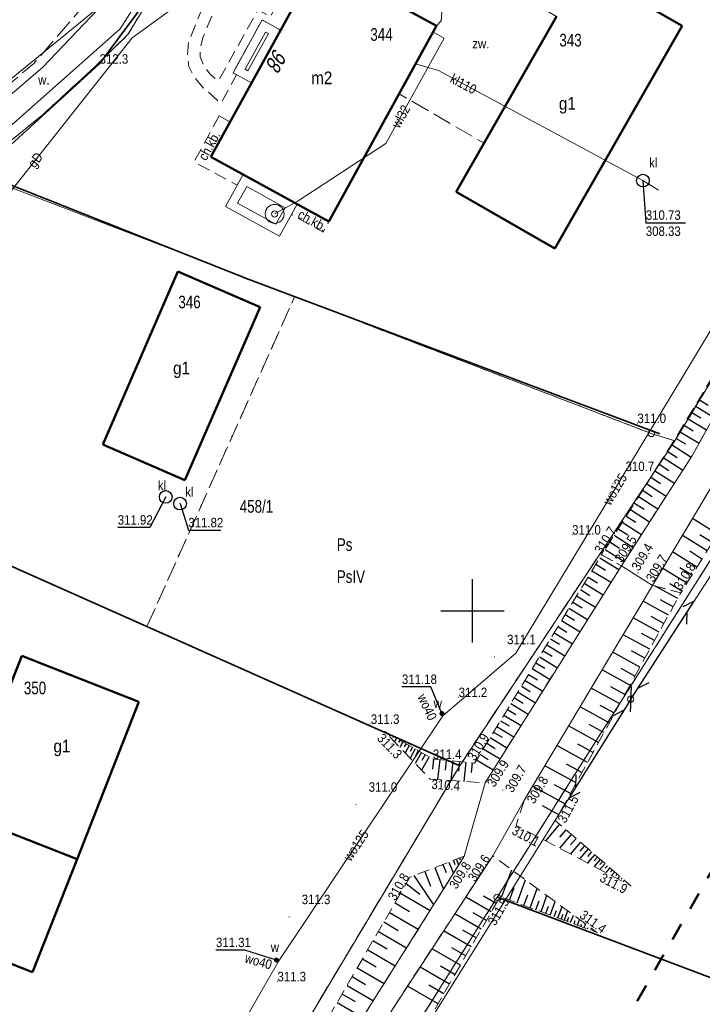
# Model space of a CAD drawing. Header units: metres. Extents: x 7523615 to 7533948, y 5492686 to 5502120.
# Tile 210 of 256: x 7531364 to 7531418, y 5497119 to 5497197. Entities that reach past the tile are written whole.
import ezdxf
from ezdxf.enums import TextEntityAlignment as Align

# ---------------------------------------------------------------- set-up
doc = ezdxf.new("R2010")
doc.units = ezdxf.units.M
for name, pattern in [('1.0_0.5', [1.5, 1, -0.5]), ('1.4_1.4', [2.8, 1.4, -1.4]), ('1.5_0.5', [2, 1.5, -0.5]), ('219-500', [0]), ('egkk-500', [2, 1.5, -0.5]), ('egug-500', [1, 0.5, -0.5]), ('sutp_500', [0])]:
    doc.linetypes.add(name, pattern=pattern)
doc.layers.get('0').update_dxf_attribs({"color": 2, "lineweight": 5})
doc.styles.get("Standard").update_dxf_attribs({"font": 'Working1250', "width": 0.75})
doc.linetypes.add('902-500', pattern='A,3.75,0,[1,ksztalty.shx,S=0.5,R=0,X=0,Y=0],3.75', length=7.5)

# ---------------------------------------------------------------- blocks, each defined once
blk = doc.blocks.new('203')
at = {"linetype": 'Continuous', "lineweight": 0}
h = blk.add_hatch(color=0, dxfattribs=at)
edge = h.paths.add_edge_path()
edge.add_arc((0, 0), 0.045, 0, 360)
blk = doc.blocks.new('202')
at = {"color": 0, "linetype": 'Continuous', "lineweight": 0}
blk.add_circle((0, 0), 0.25, dxfattribs=at)
blk = doc.blocks.new('PW01')
at = {"linetype": 'Continuous', "lineweight": 13}
h = blk.add_hatch(color=0, dxfattribs=at)
edge = h.paths.add_edge_path()
edge.add_arc((0, 0), 0.045, 0, 360)
blk = doc.blocks.new('US15')
at = {"color": 0, "linetype": 'Continuous', "lineweight": 13}
blk.add_circle((0, 0), 0.25, dxfattribs=at)
blk = doc.blocks.new('US13')
at = {"color": 0, "linetype": 'Continuous', "lineweight": 13}
for radius in [0.75, 0.25]:
    blk.add_circle((0, 0), radius, dxfattribs=at)
blk = doc.blocks.new('SUKM')
at = {"color": 0, "linetype": 'Continuous'}
blk.add_circle((0, 0), 0.5, dxfattribs=at)
blk = doc.blocks.new('US25')
at = {"linetype": 'Continuous', "lineweight": 0}
h = blk.add_hatch(color=0, dxfattribs=at)
edge = h.paths.add_edge_path()
edge.add_arc((0, 0), 0.2, 0, 360)
blk = doc.blocks.new('SUTP')
at = {"color": 0, "linetype": 'Continuous'}
for p, q in [((0, 0), (0.866, 0.5)), ((0, 0), (9.232, 0)), ((1.866, -0.5), (1, 0)), ((7.366, -0.5), (8.232, 0)), ((9.232, 0), (8.366, 0.5))]:
    blk.add_line(p, q, dxfattribs=at)
blk = doc.blocks.new('RAMKA500K')
at = {"color": 0}
for p, q in [((200, 147.5), (200, 152.5)), ((197.5, 150), (202.5, 150))]:
    blk.add_line(p, q, dxfattribs=at)

msp = doc.modelspace()

# ---------------------------------------------------------------- linework, layer by layer
at = {"layer": '000 Inne (niezydentyfikowane)', "color": 7, "linetype": 'CONTINUOUS', "lineweight": 25, "flags": 128}
for points in [[(7531417.88, 5497166.69), (7531418.61, 5497166.25)], [(7531417.28, 5497165.7), (7531418.03, 5497165.25)], [(7531417.59, 5497166.2), (7531419.05, 5497165.31)], [(7531416.98, 5497165.2), (7531418.48, 5497164.29)], [(7531416.36, 5497164.17), (7531417.9, 5497163.24)], [(7531416.67, 5497164.69), (7531417.43, 5497164.23)], [(7531416.04, 5497163.65), (7531416.82, 5497163.18)], [(7531415.39, 5497162.61), (7531416.17, 5497162.12)], [(7531415.72, 5497163.13), (7531417.27, 5497162.14)], [(7531415.06, 5497162.1), (7531416.61, 5497161.11)], [(7531414.41, 5497161.07), (7531415.95, 5497160.09)], [(7531414.74, 5497161.58), (7531415.51, 5497161.09)], [(7531414.09, 5497160.55), (7531414.86, 5497160.07)], [(7531413.44, 5497159.53), (7531414.2, 5497159.04)], [(7531413.76, 5497160.04), (7531415.3, 5497159.07)], [(7531413.11, 5497159.02), (7531414.65, 5497158.05)], [(7531412.47, 5497158), (7531413.99, 5497157.03)], [(7531412.79, 5497158.51), (7531413.55, 5497158.02)], [(7531412.14, 5497157.49), (7531412.91, 5497157.01)], [(7531419.36, 5497156.05), (7531417.38, 5497157.29)], [(7531411.5, 5497156.48), (7531412.26, 5497156)], [(7531411.82, 5497156.99), (7531413.34, 5497156.02)], [(7531411.18, 5497155.97), (7531412.69, 5497155)], [(7531418.53, 5497154.74), (7531416.59, 5497155.96)], [(7531418.94, 5497155.39), (7531417.96, 5497156.01)], [(7531410.47, 5497154.85), (7531411.98, 5497153.89)], [(7531410.84, 5497155.44), (7531411.6, 5497154.96)], [(7531410.05, 5497154.18), (7531411.57, 5497153.25)], [(7531417.72, 5497153.45), (7531415.81, 5497154.65)], [(7531418.13, 5497154.09), (7531417.16, 5497154.7)], [(7531409.74, 5497153.68), (7531410.5, 5497153.21)], [(7531416.92, 5497152.17), (7531415.03, 5497153.35)], [(7531417.32, 5497152.81), (7531416.37, 5497153.4)], [(7531409.13, 5497152.67), (7531409.88, 5497152.22)], [(7531409.43, 5497153.17), (7531410.95, 5497152.25)], [(7531408.52, 5497151.68), (7531409.27, 5497151.22)], [(7531408.83, 5497152.18), (7531410.32, 5497151.26)], [(7531416.21, 5497150.98), (7531414.44, 5497151.95)], [(7531416.53, 5497151.54), (7531415.59, 5497152.13)], [(7531408.22, 5497151.19), (7531409.71, 5497150.28)], [(7531407.62, 5497150.2), (7531409.09, 5497149.31)], [(7531407.92, 5497150.69), (7531408.66, 5497150.24)], [(7531415.48, 5497149.66), (7531413.48, 5497150.76)], [(7531415.85, 5497150.32), (7531414.86, 5497150.86)], [(7531407.33, 5497149.72), (7531408.06, 5497149.27)], [(7531414.75, 5497148.32), (7531412.7, 5497149.45)], [(7531415.12, 5497149), (7531414.11, 5497149.55)], [(7531406.74, 5497148.75), (7531407.46, 5497148.31)], [(7531407.03, 5497149.23), (7531408.49, 5497148.34)], [(7531406.15, 5497147.79), (7531406.87, 5497147.35)], [(7531406.44, 5497148.27), (7531407.89, 5497147.39)], [(7531414, 5497146.96), (7531411.9, 5497148.11)], [(7531414.37, 5497147.64), (7531413.34, 5497148.21)], [(7531405.86, 5497147.31), (7531407.29, 5497146.44)], [(7531405.29, 5497146.37), (7531406.7, 5497145.5)], [(7531405.57, 5497146.84), (7531406.29, 5497146.41)], [(7531413.23, 5497145.55), (7531411.08, 5497146.73)], [(7531413.61, 5497146.26), (7531412.55, 5497146.84)], [(7531405, 5497145.9), (7531405.7, 5497145.47)], [(7531404.43, 5497144.96), (7531405.13, 5497144.54)], [(7531404.71, 5497145.43), (7531406.12, 5497144.57)], [(7531412.44, 5497144.12), (7531410.23, 5497145.33)], [(7531412.83, 5497144.84), (7531411.75, 5497145.44)], [(7531403.87, 5497144.04), (7531404.56, 5497143.62)], [(7531404.15, 5497144.5), (7531405.54, 5497143.65)], [(7531412.03, 5497143.39), (7531410.92, 5497144)], [(7531403.31, 5497143.12), (7531403.99, 5497142.7)], [(7531403.59, 5497143.58), (7531404.97, 5497142.74)], [(7531411.63, 5497142.65), (7531409.37, 5497143.89)], [(7531403.03, 5497142.67), (7531404.4, 5497141.83)], [(7531410.8, 5497141.14), (7531408.49, 5497142.41)], [(7531411.22, 5497141.9), (7531410.07, 5497142.52)], [(7531402.48, 5497141.76), (7531403.83, 5497140.94)], [(7531402.75, 5497142.21), (7531403.43, 5497141.8)], [(7531401.93, 5497140.87), (7531403.27, 5497140.05)], [(7531402.2, 5497141.31), (7531402.88, 5497140.9)], [(7531409.95, 5497139.6), (7531407.58, 5497140.9)], [(7531410.38, 5497140.37), (7531409.21, 5497141.02)], [(7531393.49, 5497140.21), (7531393.42, 5497140.08)], [(7531393.74, 5497140.07), (7531393.69, 5497139.97)], [(7531401.66, 5497140.42), (7531402.33, 5497140.01)], [(7531393.99, 5497139.93), (7531393.83, 5497139.65)], [(7531394.24, 5497139.79), (7531394.14, 5497139.61)], [(7531394.49, 5497139.64), (7531394.25, 5497139.21)], [(7531394.74, 5497139.5), (7531394.6, 5497139.25)], [(7531394.99, 5497139.36), (7531394.66, 5497138.78)], [(7531401.12, 5497139.54), (7531401.78, 5497139.13)], [(7531401.39, 5497139.98), (7531402.72, 5497139.16)], [(7531409.08, 5497138.02), (7531406.66, 5497139.35)], [(7531409.52, 5497138.81), (7531408.32, 5497139.47)], [(7531395.24, 5497139.22), (7531395.06, 5497138.89)], [(7531395.47, 5497139.09), (7531395.06, 5497138.36)], [(7531395.97, 5497138.8), (7531395.47, 5497137.93)], [(7531395.71, 5497138.95), (7531395.48, 5497138.55)], [(7531396.56, 5497138.47), (7531395.96, 5497137.41)], [(7531396.25, 5497138.64), (7531395.98, 5497138.16)], [(7531400.59, 5497138.66), (7531401.24, 5497138.26)], [(7531400.85, 5497139.1), (7531402.17, 5497138.29)], [(7531396.91, 5497138.29), (7531396.83, 5497137.49)], [(7531397.4, 5497138.24), (7531397.24, 5497136.66)], [(7531397.92, 5497138.18), (7531397.84, 5497137.4)], [(7531398.44, 5497138.13), (7531398.29, 5497136.59)], [(7531398.96, 5497138.08), (7531398.88, 5497137.32)], [(7531399.47, 5497138.03), (7531399.31, 5497136.52)], [(7531399.97, 5497137.98), (7531399.9, 5497137.23)], [(7531400.32, 5497138.23), (7531401.63, 5497137.43)], [(7531408.19, 5497136.4), (7531405.71, 5497137.76)], [(7531408.64, 5497137.21), (7531407.41, 5497137.89)], [(7531407.28, 5497134.74), (7531404.74, 5497136.14)], [(7531407.74, 5497135.57), (7531406.48, 5497136.26)], [(7531406.82, 5497133.89), (7531405.53, 5497134.6)], [(7531406.87, 5497133.13), (7531405.75, 5497131.83)], [(7531407.38, 5497132.69), (7531406.87, 5497132.1)], [(7531407.8, 5497132.33), (7531406.87, 5497131.24)], [(7531408.53, 5497131.71), (7531407.73, 5497130.79)], [(7531408.18, 5497132), (7531407.75, 5497131.5)], [(7531409.13, 5497131.18), (7531408.46, 5497130.4)], [(7531408.84, 5497131.43), (7531408.48, 5497131.01)], [(7531409.65, 5497130.74), (7531409.08, 5497130.08)], [(7531409.4, 5497130.95), (7531409.09, 5497130.59)], [(7531397.66, 5497129.95), (7531397.9, 5497129.33)], [(7531398.13, 5497130.14), (7531398.48, 5497129.23)], [(7531398.48, 5497130.27), (7531398.6, 5497129.94)], [(7531398.72, 5497130.36), (7531398.9, 5497129.9)], [(7531398.97, 5497130.46), (7531399.02, 5497130.32)], [(7531399.22, 5497130.55), (7531399.25, 5497130.46)], [(7531410.08, 5497130.36), (7531409.6, 5497129.8)], [(7531409.87, 5497130.54), (7531409.61, 5497130.24)], [(7531410.28, 5497130.2), (7531410.05, 5497129.94)], [(7531410.47, 5497130.03), (7531410.06, 5497129.56)], [(7531396.23, 5497129.4), (7531396.68, 5497128.24)], [(7531397.03, 5497129.71), (7531397.69, 5497127.98)], [(7531402.29, 5497127.37), (7531403.09, 5497129.54)], [(7531410.66, 5497129.86), (7531410.48, 5497129.65)], [(7531410.85, 5497129.7), (7531410.52, 5497129.32)], [(7531411.05, 5497129.53), (7531410.9, 5497129.36)], [(7531411.24, 5497129.37), (7531410.98, 5497129.07)], [(7531411.43, 5497129.2), (7531411.32, 5497129.08)], [(7531394.76, 5497128.46), (7531395.84, 5497127.61)], [(7531395.37, 5497129.07), (7531396.92, 5497126.76)], [(7531403.52, 5497126.92), (7531404.19, 5497128.73)], [(7531411.62, 5497129.04), (7531411.45, 5497128.83)], [(7531411.81, 5497128.87), (7531411.75, 5497128.79)], [(7531412.01, 5497128.7), (7531411.91, 5497128.59)], [(7531412.2, 5497128.54), (7531412.17, 5497128.5)], [(7531412.39, 5497128.37), (7531412.37, 5497128.34)], [(7531394.31, 5497127.68), (7531396.65, 5497126.32)], [(7531402.93, 5497127.13), (7531403.3, 5497128.13)], [(7531404.55, 5497126.54), (7531405.11, 5497128.06)], [(7531393.87, 5497126.92), (7531395.02, 5497126.24)], [(7531401.48, 5497126.2), (7531399.46, 5497127.37)], [(7531401.86, 5497126.86), (7531400.87, 5497127.44)], [(7531404.06, 5497126.72), (7531404.36, 5497127.55)], [(7531405, 5497126.37), (7531405.26, 5497127.07)], [(7531405.41, 5497126.22), (7531405.88, 5497127.49)], [(7531406.13, 5497125.95), (7531406.53, 5497127.02)], [(7531393.43, 5497126.16), (7531395.71, 5497124.83)], [(7531400.69, 5497124.85), (7531398.6, 5497126.06)], [(7531401.09, 5497125.53), (7531400.06, 5497126.13)], [(7531405.79, 5497126.08), (7531406, 5497126.66)], [(7531406.45, 5497125.84), (7531406.63, 5497126.32)], [(7531406.74, 5497125.73), (7531407.07, 5497126.62)], [(7531407, 5497125.63), (7531407.15, 5497126.04)], [(7531407.25, 5497125.54), (7531407.52, 5497126.29)], [(7531392.99, 5497125.41), (7531394.12, 5497124.75)], [(7531407.48, 5497125.46), (7531407.61, 5497125.79)], [(7531407.75, 5497125.36), (7531407.97, 5497125.95)], [(7531408.02, 5497125.26), (7531408.12, 5497125.52)], [(7531408.29, 5497125.16), (7531408.45, 5497125.6)], [(7531408.56, 5497125.06), (7531408.62, 5497125.24)], [(7531408.82, 5497124.96), (7531408.93, 5497125.25)], [(7531392.56, 5497124.67), (7531394.79, 5497123.37)], [(7531399.88, 5497123.45), (7531397.71, 5497124.71)], [(7531400.29, 5497124.16), (7531399.23, 5497124.77)], [(7531409.09, 5497124.86), (7531409.13, 5497124.97)], [(7531409.36, 5497124.76), (7531409.41, 5497124.9)], [(7531392.13, 5497123.94), (7531393.24, 5497123.3)], [(7531391.71, 5497123.21), (7531393.89, 5497121.95)], [(7531399.04, 5497122), (7531396.8, 5497123.3)], [(7531399.46, 5497122.73), (7531398.36, 5497123.37)], [(7531391.3, 5497122.5), (7531392.38, 5497121.87)], [(7531390.89, 5497121.79), (7531393.02, 5497120.55)], [(7531398.17, 5497120.5), (7531395.85, 5497121.85)], [(7531398.61, 5497121.26), (7531397.47, 5497121.92)], [(7531390.48, 5497121.09), (7531391.53, 5497120.48)], [(7531390.08, 5497120.4), (7531392.16, 5497119.19)], [(7531397.27, 5497118.95), (7531394.86, 5497120.35)], [(7531397.72, 5497119.73), (7531396.54, 5497120.42)], [(7531389.29, 5497119.04), (7531391.32, 5497117.86)], [(7531389.68, 5497119.72), (7531390.71, 5497119.12)]]:
    msp.add_lwpolyline(points, dxfattribs=at)
at = {"layer": '217-kontur klasyfikacyjny', "color": 7, "linetype": 'egkk-500', "lineweight": 18, "flags": 128}
for points in [[(7531377.68, 5497203.63), (7531372.76, 5497195.53)], [(7531372.76, 5497195.53), (7531370.13, 5497192.95)], [(7531370.13, 5497192.95), (7531366.08, 5497189.25)], [(7531366.08, 5497189.25), (7531360.39, 5497184.62)], [(7531415.99, 5497163.44), (7531431.06, 5497188.18)], [(7531374.27, 5497148.75), (7531385.94, 5497174.82)], [(7531385.94, 5497174.82), (7531414.12, 5497164.01)], [(7531398.98, 5497137.76), (7531415.99, 5497163.44)], [(7531414.12, 5497164.01), (7531415.99, 5497163.44)], [(7531420.67, 5497156.97), (7531401.94, 5497127.36)], [(7531398.98, 5497137.76), (7531374.27, 5497148.75)], [(7531377.53, 5497101.82), (7531398.98, 5497137.76)], [(7531401.94, 5497127.36), (7531384.3, 5497099.35)]]:
    msp.add_lwpolyline(points, dxfattribs=at)
at = {"layer": '218-kontur użytku gruntowego', "color": 7, "linetype": 'egug-500', "lineweight": 18, "flags": 128}
for points in [[(7531377.68, 5497203.63), (7531372.76, 5497195.53)], [(7531372.76, 5497195.53), (7531370.13, 5497192.95)], [(7531370.13, 5497192.95), (7531366.08, 5497189.25)], [(7531366.08, 5497189.25), (7531360.39, 5497184.62)], [(7531415.99, 5497163.44), (7531431.06, 5497188.18)], [(7531385.94, 5497174.82), (7531374.27, 5497148.75)], [(7531414.12, 5497164.01), (7531385.94, 5497174.82)], [(7531398.98, 5497137.76), (7531415.99, 5497163.44)], [(7531415.99, 5497163.44), (7531414.12, 5497164.01)], [(7531401.94, 5497127.36), (7531420.67, 5497156.97)], [(7531374.27, 5497148.75), (7531398.98, 5497137.76)], [(7531377.53, 5497101.82), (7531398.98, 5497137.76)], [(7531384.3, 5497099.35), (7531401.94, 5497127.36)]]:
    msp.add_lwpolyline(points, dxfattribs=at)
at = {"layer": '219-działka ewidencyjna', "color": 3, "linetype": '219-500', "lineweight": 18, "flags": 128}
for points in [[(7531362.36, 5497191.08), (7531377.68, 5497203.63)], [(7531372.76, 5497195.53), (7531377.68, 5497203.63)], [(7531370.13, 5497192.95), (7531372.76, 5497195.53)], [(7531366.08, 5497189.25), (7531370.13, 5497192.95)], [(7531360.39, 5497184.62), (7531366.08, 5497189.25)], [(7531415.99, 5497163.44), (7531431.06, 5497188.18)], [(7531360.39, 5497184.62), (7531414.12, 5497164.01)], [(7531398.98, 5497137.76), (7531415.99, 5497163.44)], [(7531414.12, 5497164.01), (7531415.99, 5497163.44)], [(7531353.62, 5497157.93), (7531374.27, 5497148.75)], [(7531401.94, 5497127.36), (7531420.67, 5497156.97)], [(7531374.27, 5497148.75), (7531398.98, 5497137.76)], [(7531377.53, 5497101.82), (7531398.98, 5497137.76)], [(7531384.3, 5497099.35), (7531401.94, 5497127.36)], [(7531401.94, 5497127.36), (7531538.08, 5497076.04)]]:
    msp.add_lwpolyline(points, dxfattribs=at)
at = {"layer": '312-budynek ewidencyjny', "color": 7, "linetype": 'CONTINUOUS', "lineweight": 50, "flags": 128}
for points in [[(7531405.83, 5497202.37), (7531416.57, 5497196.22)], [(7531379.32, 5497185.88), (7531387.82, 5497201.34)], [(7531394.56, 5497197.63), (7531397.15, 5497196.21)], [(7531398.71, 5497183.1), (7531406.64, 5497196.95)], [(7531397.15, 5497196.21), (7531388.65, 5497180.75)], [(7531416.57, 5497196.22), (7531406.5, 5497178.64)], [(7531388.65, 5497180.75), (7531379.32, 5497185.88)], [(7531406.5, 5497178.64), (7531398.71, 5497183.1)], [(7531370.77, 5497163.13), (7531376.72, 5497176.82)], [(7531376.72, 5497176.82), (7531383.21, 5497174)], [(7531383.21, 5497174), (7531377.26, 5497160.31)], [(7531377.26, 5497160.31), (7531370.77, 5497163.13)], [(7531359.49, 5497134.01), (7531364.38, 5497146.45)], [(7531364.38, 5497146.45), (7531373.63, 5497142.81)], [(7531373.63, 5497142.81), (7531368.74, 5497130.37)], [(7531359.49, 5497134.01), (7531368.74, 5497130.37)], [(7531368.74, 5497130.37), (7531365.22, 5497121.44)], [(7531365.22, 5497121.44), (7531355.97, 5497125.08)]]:
    msp.add_lwpolyline(points, dxfattribs=at)
at = {"layer": 'chodnik', "color": 7, "linetype": '1.0_0.5', "lineweight": 18, "flags": 128}
for points in [[(7531380.98, 5497203.36), (7531381.88, 5497203.03), (7531378.72, 5497195.35), (7531378.48, 5497194.48), (7531378.47, 5497193.78), (7531378.75, 5497193.1), (7531379.25, 5497192.39), (7531379.92, 5497191.87), (7531383.04, 5497197.48), (7531384.01, 5497196.94), (7531386.63, 5497201.8), (7531387.82, 5497201.34), (7531384.82, 5497195.89), (7531383.37, 5497196.69), (7531381.07, 5497192.51), (7531381.35, 5497192.36), (7531380.11, 5497190.1), (7531378.72, 5497191.33), (7531378.02, 5497192.16), (7531377.59, 5497193), (7531377.47, 5497193.94), (7531377.54, 5497194.9)], [(7531379.97, 5497189.1), (7531380.83, 5497188.63), (7531379.32, 5497185.88), (7531381.87, 5497184.48), (7531381.4, 5497183.63), (7531378, 5497185.48)], [(7531385.68, 5497181.31), (7531386.14, 5497182.13), (7531388.65, 5497180.75), (7531388.19, 5497179.93)]]:
    msp.add_lwpolyline(points, close=True, dxfattribs=at)
at = {"layer": 'jezdnia', "color": 7, "linetype": '1.5_0.5', "lineweight": 18, "flags": 128}
for points in [[(7531335.97, 5497170.49), (7531322.66, 5497161.06), (7531320.49, 5497159.25), (7531315.97, 5497155.47), (7531311.38, 5497151.64), (7531306.55, 5497146.53), (7531304.05, 5497142.7), (7531301.41, 5497138.34), (7531297.96, 5497131.14), (7531296.33, 5497125.46), (7531295.23, 5497119.61), (7531294.11, 5497110.28), (7531293.51, 5497102.16), (7531293.2, 5497098.06), (7531292.7, 5497092.84), (7531291.45, 5497079.93), (7531287.96, 5497079.13), (7531288.38, 5497093.23), (7531288.47, 5497096.36), (7531289.02, 5497102.86), (7531290.23, 5497115.86), (7531291.5, 5497124.44), (7531292.3, 5497128.03), (7531293.42, 5497132.02), (7531295.52, 5497136.59), (7531297.34, 5497140.14), (7531299.57, 5497143.86), (7531301.1, 5497146.17), (7531302.06, 5497147.43), (7531303.27, 5497149.27), (7531305.95, 5497152.34), (7531310.18, 5497156.42), (7531315.3, 5497160.43), (7531333.58, 5497173.95), (7531349.31, 5497185.24), (7531356.99, 5497191.27), (7531357.64, 5497191.81), (7531360.56, 5497194.58), (7531366.24, 5497200.87), (7531372.67, 5497211.12), (7531373.96, 5497214.02), (7531380.53, 5497231.21), (7531382.97, 5497235.88), (7531385.61, 5497240.22), (7531388.48, 5497244.57), (7531394.05, 5497251.71), (7531403.47, 5497261.79), (7531406.45, 5497258.59), (7531397.42, 5497248.94), (7531391.78, 5497241.66), (7531386.86, 5497233.84), (7531384.76, 5497229.82), (7531382.56, 5497224.75), (7531377.91, 5497212.15), (7531375.12, 5497206.28), (7531369.49, 5497198.06), (7531365.33, 5497193.25), (7531352.08, 5497182.08)], [(7531382.41, 5497209.67), (7531384.8, 5497208.18), (7531398.32, 5497203.99), (7531396.11, 5497199.89), (7531396.85, 5497198.95), (7531397.6, 5497197.6), (7531397.52, 5497196.62), (7531397.15, 5497196.21), (7531394.56, 5497197.63), (7531395.55, 5497199.43), (7531392.36, 5497201.19), (7531390.83, 5497202.03), (7531389.84, 5497200.23), (7531387.82, 5497201.34), (7531386.63, 5497201.8), (7531381.88, 5497203.03), (7531380.98, 5497203.36), (7531380.09, 5497203.53), (7531380.26, 5497203.97), (7531380.58, 5497204.82)]]:
    msp.add_lwpolyline(points, close=True, dxfattribs=at)
at = {"layer": 'obszar utwardzony', "color": 7, "linetype": '1.5_0.5', "lineweight": 18, "flags": 128}
msp.add_lwpolyline([(7531398.32, 5497203.99), (7531405.83, 5497202.37), (7531403.69, 5497198.64), (7531406.64, 5497196.95), (7531400.91, 5497186.95), (7531394.2, 5497190.85), (7531397.15, 5497196.21), (7531397.52, 5497196.62), (7531397.6, 5497197.6), (7531396.85, 5497198.95), (7531396.11, 5497199.89)], close=True, dxfattribs=at)
at = {"layer": 'ogrodzenie trwałe', "color": 7, "linetype": '902-500', "lineweight": 35, "flags": 128}
for points in [[(7531361.06, 5497184.6), (7531370.53, 5497193.23), (7531377.76, 5497202.99)], [(7531414.8, 5497163.97), (7531382.27, 5497176.2), (7531361.06, 5497184.6)], [(7531335.77, 5497165.89), (7531353.62, 5497157.93), (7531374.27, 5497148.75), (7531398.98, 5497137.76)], [(7531538.08, 5497076.04), (7531401.94, 5497127.36)]]:
    msp.add_lwpolyline(points, dxfattribs=at)
at = {"layer": 'przewód gazowy', "color": 7, "linetype": 'CONTINUOUS', "lineweight": 18, "flags": 128}
msp.add_lwpolyline([(7531387.9, 5497206.01), (7531373.09, 5497195.27), (7531359.93, 5497178.65), (7531356.39, 5497174.39)], dxfattribs=at)
at = {"layer": 'przewód kanalizacyjny', "color": 7, "linetype": 'CONTINUOUS', "lineweight": 18, "flags": 128}
msp.add_lwpolyline([(7531395.5, 5497193.21), (7531397.31, 5497192.69), (7531413.46, 5497183.99), (7531414.69, 5497183.25)], dxfattribs=at)
at = {"layer": 'przewód telekomunikacyjny napowietrzny', "color": 30, "linetype": 'sutp_500', "lineweight": 18, "flags": 128}
for points in [[(7531412.5, 5497143.02), (7531440.31, 5497186.02)], [(7531384.87, 5497098.8), (7531412.5, 5497143.02)]]:
    msp.add_lwpolyline(points, dxfattribs=at)
at = {"layer": 'przewód wodociągowy', "color": 7, "linetype": 'CONTINUOUS', "lineweight": 18, "flags": 128}
for points in [[(7531461.71, 5497312.88), (7531461.16, 5497312.33), (7531454.53, 5497305.84), (7531461.78, 5497298.42), (7531489.31, 5497274.25), (7531488.96, 5497273.62), (7531457.04, 5497229.92), (7531456.59, 5497229.54), (7531456.26, 5497228.97), (7531433.29, 5497194.69), (7531424.68, 5497181.88), (7531403.43, 5497146.64), (7531397.66, 5497141.71), (7531384.68, 5497122.35), (7531362.02, 5497082.93), (7531350, 5497063.58), (7531345.45, 5497055.93), (7531342.5, 5497044.04), (7531331.08, 5497031.38)], [(7531384.36, 5497181.36), (7531386.15, 5497182.35), (7531393.15, 5497186.93), (7531397.76, 5497195.24), (7531396.89, 5497195.73)], [(7531397.66, 5497141.71), (7531397.58, 5497141.88)], [(7531384.5, 5497122.4), (7531384.68, 5497122.35)]]:
    msp.add_lwpolyline(points, dxfattribs=at)
at = {"layer": 'rzędna-Atr2', "color": 7, "flags": 128}
for points in [[(7531413.46, 5497183.99), (7531413.69, 5497180.66), (7531416.831, 5497180.66)], [(7531375.75, 5497159), (7531374.49, 5497156.57), (7531371.96, 5497156.57)], [(7531376.88, 5497158.47), (7531377.54, 5497156.36), (7531380.101, 5497156.36)], [(7531397.58, 5497141.88), (7531396.69, 5497143.98), (7531394.421, 5497143.98)], [(7531384.5, 5497122.4), (7531381.99, 5497123.19), (7531379.721, 5497123.19)]]:
    msp.add_lwpolyline(points, dxfattribs=at)
at = {"layer": 'rów przydrożny (poligon)', "color": 7, "linetype": 'CONTINUOUS', "lineweight": 18, "flags": 128}
msp.add_lwpolyline([(7531355.55, 5497184), (7531366.01, 5497192.92), (7531370.36, 5497197.48), (7531374.71, 5497203.29), (7531376.27, 5497202.47), (7531372.14, 5497195.99), (7531356.59, 5497182.21), (7531356.03, 5497183.12)], close=True, dxfattribs=at)
at = {"layer": 'skarpa nieumocniona', "color": 7, "linetype": '1.0_0.5', "lineweight": 18, "flags": 128}
for points in [[(7531429.28, 5497188.23), (7531429.71, 5497184.41), (7531417.38, 5497162.31), (7531411.76, 5497153.55), (7531410.2, 5497154.43), (7531415.74, 5497163.16), (7531428.8, 5497184.67)], [(7531429.28, 5497188.23), (7531429.71, 5497184.41), (7531417.38, 5497162.31), (7531411.76, 5497153.55), (7531410.2, 5497154.43), (7531415.74, 5497163.16), (7531428.8, 5497184.67)], [(7531433.96, 5497184.38), (7531438.23, 5497180.88), (7531439.44, 5497178.01), (7531434.64, 5497180.42), (7531416.45, 5497151.42), (7531414.23, 5497152.01), (7531432.16, 5497182.03)], [(7531433.96, 5497184.38), (7531438.23, 5497180.88), (7531439.44, 5497178.01), (7531434.64, 5497180.42), (7531416.45, 5497151.42), (7531414.23, 5497152.01), (7531432.16, 5497182.03)], [(7531410.2, 5497154.43), (7531411.76, 5497153.55), (7531400.99, 5497136.41), (7531396.64, 5497136.7), (7531393.06, 5497140.46), (7531396.87, 5497138.29), (7531400.16, 5497137.96)], [(7531410.2, 5497154.43), (7531411.76, 5497153.55), (7531400.99, 5497136.41), (7531396.64, 5497136.7), (7531393.06, 5497140.46), (7531396.87, 5497138.29), (7531400.16, 5497137.96)], [(7531414.23, 5497152.01), (7531416.45, 5497151.42), (7531406.55, 5497133.41), (7531412.51, 5497128.27), (7531403.45, 5497133.04), (7531404.1, 5497135.07)], [(7531414.23, 5497152.01), (7531416.45, 5497151.42), (7531406.55, 5497133.41), (7531412.51, 5497128.27), (7531403.45, 5497133.04), (7531404.1, 5497135.07)], [(7531367.7, 5497086.78), (7531369.15, 5497089.99), (7531380.74, 5497107.28), (7531387.7, 5497116.31), (7531395.05, 5497128.95), (7531399.34, 5497130.6), (7531389.47, 5497114.92), (7531382.5, 5497106.22), (7531370.88, 5497085.17)], [(7531367.7, 5497086.78), (7531369.15, 5497089.99), (7531380.74, 5497107.28), (7531387.7, 5497116.31), (7531395.05, 5497128.95), (7531399.34, 5497130.6), (7531389.47, 5497114.92), (7531382.5, 5497106.22), (7531370.88, 5497085.17)], [(7531375.7, 5497082.74), (7531372.91, 5497084.15), (7531383.84, 5497105.06), (7531390.82, 5497114.16), (7531401.59, 5497130.64), (7531409.83, 5497124.59), (7531402.18, 5497127.41), (7531393.92, 5497113.19), (7531386.78, 5497103.27), (7531383.92, 5497099.08)], [(7531375.7, 5497082.74), (7531372.91, 5497084.15), (7531383.84, 5497105.06), (7531390.82, 5497114.16), (7531401.59, 5497130.64), (7531409.83, 5497124.59), (7531402.18, 5497127.41), (7531393.92, 5497113.19), (7531386.78, 5497103.27), (7531383.92, 5497099.08)]]:
    msp.add_lwpolyline(points, close=True, dxfattribs=at)
at = {"layer": 'taras', "color": 0, "lineweight": 18}
for p, q in [((7531381.07, 5497192.51), (7531383.37, 5497196.69)), ((7531383.37, 5497196.69), (7531384.82, 5497195.89)), ((7531382.03, 5497192.788), (7531383.648, 5497195.728)), ((7531383.86, 5497195.612), (7531382.242, 5497192.672)), ((7531384.82, 5497195.89), (7531382.52, 5497191.71)), ((7531383.648, 5497195.728), (7531383.86, 5497195.612)), ((7531382.52, 5497191.71), (7531381.07, 5497192.51)), ((7531382.242, 5497192.672), (7531382.03, 5497192.788)), ((7531380.47, 5497181.94), (7531381.87, 5497184.48)), ((7531381.87, 5497184.48), (7531386.14, 5497182.13)), ((7531381.431, 5497182.219), (7531382.148, 5497183.52)), ((7531382.148, 5497183.52), (7531385.179, 5497181.851)), ((7531384.462, 5497180.55), (7531381.431, 5497182.219)), ((7531386.14, 5497182.13), (7531384.74, 5497179.59)), ((7531384.74, 5497179.59), (7531380.47, 5497181.94)), ((7531385.179, 5497181.851), (7531384.462, 5497180.55))]:
    msp.add_line(p, q, dxfattribs=at)
at = {"layer": 'woda płynąca', "color": 7, "linetype": 'CONTINUOUS', "lineweight": 18, "flags": 128}
msp.add_lwpolyline([(7531456.99, 5497180.86), (7531456.12, 5497180.39), (7531441.53, 5497189.47), (7531435.21, 5497187.49), (7531433.96, 5497184.38), (7531432.16, 5497182.03), (7531414.23, 5497152.01), (7531411.76, 5497153.55), (7531417.38, 5497162.31), (7531429.71, 5497184.41), (7531434.53, 5497189.28), (7531441.96, 5497190.7)], close=True, dxfattribs=at)
msp.add_lwpolyline([(7531389.47, 5497114.92), (7531399.34, 5497130.6), (7531400.99, 5497136.41), (7531411.76, 5497153.55), (7531414.23, 5497152.01), (7531404.1, 5497135.07), (7531401.59, 5497130.64), (7531390.82, 5497114.16)], dxfattribs=at)
at = {"layer": 'Zakres', "color": 5, "linetype": '1.4_1.4', "lineweight": 50, "flags": 128}
msp.add_lwpolyline([(7531743.27, 5499246.67), (7531674.19, 5499075.04), (7531617.162, 5499130.015), (7531497.218, 5499019.596), (7531360.693, 5498909.882), (7531137.385, 5498723.263), (7530837.96, 5498471.05), (7530827.293, 5498468.557), (7530555.83, 5498209.93), (7530490.214, 5498246.484), (7530415.425, 5498175.928), (7530370.975, 5498140.65), (7530313.12, 5498105.373), (7530175.536, 5498113.134), (7530201.642, 5498273.295), (7530135.32, 5498299.4), (7530095.809, 5498250.012), (7529934.942, 5498278.939), (7529886.553, 5498254.598), (7529886.964, 5498227.434), (7529861.564, 5498166.05), (7529795.242, 5498157.584), (7529752.203, 5498064.45), (7529512.785, 5498134.242), (7529497.697, 5498245.624), (7529418.476, 5498260.595), (7529163.77, 5498290.228), (7529123.554, 5498137.123), (7529361.326, 5498088.439), (7529468.57, 5498017.178), (7529499.62, 5497998.73), (7529568.053, 5497998.128), (7529612.503, 5497967.789), (7529759.259, 5497962.851), (7529731.037, 5497742.012), (7529837.62, 5497773.434), (7529926.26, 5498000.98), (7530249.502, 5497965.967), (7530399.55, 5498036.463), (7530504.325, 5498041.167), (7530550.186, 5498000.245), (7530485.275, 5497939.567), (7530567.12, 5497896.528), (7530578.585, 5497865.954), (7530414.955, 5497723.667), (7530456.347, 5497670.633), (7530620.036, 5497828.677), (7530672.247, 5497834.44), (7530708.231, 5497874.656), (7530802.893, 5497949.739), (7531291.019, 5497844.846), (7531633.86, 5497783.346), (7531723.76, 5497752.948), (7531716.74, 5497689.82), (7531638.86, 5497701.8), (7531607.99, 5497651.877), (7531593.173, 5497646.233), (7531554.368, 5497551.688), (7531542.197, 5497533.109), (7531433.365, 5497444.091), (7531365.279, 5497382.708), (7531307.012, 5497340.61), (7531265.619, 5497313.74), (7531154.142, 5497225.545), (7531069.475, 5497140.173), (7531095.58, 5497066.795), (7531227.52, 5497061.86), (7531269.853, 5497013.879), (7531267.74, 5496900.28), (7531245.86, 5496824.79), (7531285.37, 5496797.98), (7531257.86, 5496726.01), (7531235.28, 5496726.72), (7531225.4, 5496699.91), (7531197.11, 5496699.88), (7531185.19, 5496624.41), (7531253.801, 5496571.672), (7531243.218, 5496477.481), (7531256.45, 5496456.49), (7531351.7, 5496436.03), (7531399.67, 5496549.62), (7531437.77, 5496640.64), (7531396.85, 5496663.92), (7531455.59, 5496799.214), (7531464.057, 5496818.264), (7531468.643, 5496848.955), (7531480.284, 5496877.178), (7531555.07, 5497002.95), (7531557.66, 5497022.169), (7531504.626, 5497031.871), (7531386.27, 5497072.44), (7531447.65, 5497179.68), (7531472.876, 5497186.563), (7531542.726, 5497165.75), (7531534.965, 5497117.772), (7531587.882, 5497105.777), (7531625.629, 5497206.319), (7531717.203, 5497165.383), (7531739.282, 5497219.078), (7531634.801, 5497264.88), (7531650.323, 5497306.508), (7531689.66, 5497342.67), (7531724.67, 5497377.51), (7531750.159, 5497383.413), (7531790.729, 5497415.163), (7531807.49, 5497435.8), (7531857.051, 5497525.936), (7531880.16, 5497531.76), (7531912.79, 5497579.205), (7531951.42, 5497582.56), (7531983.17, 5497634.77), (7532010.156, 5497686.449), (7532022.445, 5497715.671), (7532045.96, 5497826.68), (7532028.32, 5497890.18), (7532058.84, 5497978.726), (7532130.806, 5498096.73), (7532169.259, 5498228.668), (7532173.67, 5498272.59), (7532173.45, 5498329.02), (7532174.198, 5498362.371), (7532178.843, 5498457.798), (7532136.745, 5498585.562), (7532124.809, 5498799.345), (7532152.62, 5498813.574), (7532125.691, 5499032.472), (7532124.985, 5499095.267), (7532200.95, 5499066.75), (7532264.333, 5499123.018), (7532116.225, 5499183.814), (7531993.341, 5499227.793), (7531913.613, 5499254.722), (7531816.599, 5499290.941), (7531739.752, 5499297.761), (7531571.83, 5499328.1), (7531549.252, 5499297.761), (7531536.552, 5499281.533), (7531425.075, 5499226.5), (7531439.186, 5499201.805), (7531552.78, 5499254.722), (7531607.813, 5499273.772), (7531677.126, 5499271.215)], close=True, dxfattribs=at)

# ---------------------------------------------------------------- block references
at = {"layer": '202-punkt graniczny', "color": 7, "linetype": 'CONTINUOUS', "lineweight": 18}
for p in [(7531414.12, 5497164.01), (7531401.94, 5497127.36)]:
    msp.add_blockref('202', p, dxfattribs=at)
at = {"layer": '203-punkt graniczny', "color": 3, "linetype": 'CONTINUOUS', "lineweight": 18}
for p in [(7531372.76, 5497195.53), (7531370.13, 5497192.95), (7531366.08, 5497189.25), (7531415.99, 5497163.44), (7531374.27, 5497148.75), (7531398.98, 5497137.76)]:
    msp.add_blockref('203', p, dxfattribs=at)
at = {"layer": 'osadnik  szambo', "color": 7, "linetype": 'CONTINUOUS', "lineweight": 18}
for p in [(7531413.46, 5497183.99), (7531375.75, 5497159), (7531376.88, 5497158.47)]:
    msp.add_blockref('SUKM', p, dxfattribs=at)
at = {"layer": 'pikieta naturalna', "color": 7, "linetype": 'CONTINUOUS', "lineweight": 13}
for p in [(7531370.53, 5497193.23), (7531413.03, 5497164.83), (7531411.09, 5497160.04), (7531407.87, 5497156.02), (7531410.2, 5497154.43), (7531411.76, 5497153.55), (7531413.06, 5497153), (7531414.23, 5497152.01), (7531416.45, 5497151.42), (7531401.73, 5497146.36), (7531398.9, 5497143.18), (7531391.96, 5497141.06), (7531393.06, 5497140.46), (7531396.87, 5497138.29), (7531400.16, 5497137.96), (7531396.64, 5497136.7), (7531400.99, 5497136.41), (7531402.39, 5497135.82), (7531390.79, 5497134.7), (7531404.1, 5497135.07), (7531403.45, 5497133.04), (7531406.55, 5497133.41), (7531401.59, 5497130.64), (7531399.34, 5497130.6), (7531395.05, 5497128.95), (7531412.51, 5497128.27), (7531402.18, 5497127.41), (7531385.5, 5497125.82), (7531409.83, 5497124.59), (7531384.58, 5497120.72)]:
    msp.add_blockref('PW01', p, dxfattribs=at)
at = {"layer": 'przewód telekomunikacyjny napowietrzny', "color": 30, "linetype": 'CONTINUOUS', "lineweight": 18}
for rotation in [57.107, 238.002]:
    msp.add_blockref('SUTP', (7531412.5, 5497143.02), dxfattribs=dict(at, rotation=rotation))
at = {"layer": 'rzędna', "color": 7, "linetype": 'CONTINUOUS', "lineweight": 18}
for p in [(7531413.46, 5497183.99), (7531375.75, 5497159), (7531376.88, 5497158.47), (7531397.58, 5497141.88), (7531384.5, 5497122.4)]:
    msp.add_blockref('PW01', p, dxfattribs=at)
at = {"layer": 'studnia zwykła', "color": 7, "linetype": 'CONTINUOUS', "lineweight": 18}
msp.add_blockref('US13', (7531384.36, 5497181.36), dxfattribs=at)
at = {"layer": 'słup przewodów napowietrznych', "color": 7, "linetype": 'CONTINUOUS', "lineweight": 18}
msp.add_blockref('US15', (7531412.5, 5497143.02), dxfattribs=at)
at = {"layer": 'Wstawianie ramki sekcyjnej z opisem', "color": 7, "linetype": 'CONTINUOUS', "lineweight": 13}
msp.add_blockref('RAMKA500K', (7531200, 5497000), dxfattribs=at)
at = {"layer": 'zasuwa lub zawór', "color": 7, "linetype": 'CONTINUOUS', "lineweight": 18}
for p in [(7531397.58, 5497141.88), (7531384.5, 5497122.4)]:
    msp.add_blockref('US25', p, dxfattribs=at)

# ---------------------------------------------------------------- texts
at = {"layer": '209-oznaczenie konturu klasyfikacyjnego', "color": 7, "linetype": 'CONTINUOUS', "lineweight": 18, "width": 0.79}
msp.add_text('PsIV', height=1, dxfattribs=at).set_placement((7531389.27, 5497153.2), align=Align.TOP_LEFT)
at = {"layer": '210-oznaczenie konturu użytku gruntowego', "color": 7, "linetype": 'CONTINUOUS', "lineweight": 18, "width": 0.79}
msp.add_text('Ps', height=1, dxfattribs=at).set_placement((7531389.27, 5497154.73))
at = {"layer": '211-numer działki ewidencyjnej', "color": 3, "linetype": 'CONTINUOUS', "lineweight": 18, "width": 0.79}
msp.add_text('458/1', height=1, dxfattribs=at).set_placement((7531381.6, 5497157.75))
at = {"layer": '238-Punkt adresowy budynku', "color": 7, "linetype": 'CONTINUOUS', "lineweight": 25, "oblique": 15, "width": 0.79}
msp.add_text('98', height=1.25, rotation=-118.797, dxfattribs=at).set_placement((7531384, 5497193.87), align=Align.CENTER)
at = {"layer": '312-oznaczenie budynku ewidencyjnego', "color": 7, "linetype": 'CONTINUOUS', "lineweight": 18, "width": 0.79}
for s, p in [('344', (7531391.92, 5497195.04)), ('343', (7531406.86, 5497194.59)), ('346', (7531376.75, 5497173.9)), ('350', (7531364.54, 5497143.4))]:
    msp.add_text(s, height=1, dxfattribs=at).set_placement(p)
at = {"layer": '312-oznaczenie budynku ewidencyjnego-Atr117', "color": 7, "width": 0.9}
for s, p in [('m2', (7531388.08, 5497192.11)), ('g1', (7531407.49, 5497190.09)), ('g1', (7531377, 5497169.19)), ('g1', (7531367.55, 5497139.31))]:
    msp.add_text(s, height=1, dxfattribs=at).set_placement(p, align=Align.MIDDLE_CENTER)
at = {"layer": 'chodnik-Atr17', "color": 7, "width": 0.9}
for rotation, p in [(61.119, (7531378.94, 5497185.51)), (331.198, (7531386.11, 5497181.09))]:
    msp.add_text('ch.kb.', height=0.75, rotation=rotation, dxfattribs=at).set_placement(p)
at = {"layer": 'obszar utwardzony-Atr17', "color": 7, "width": 0.9}
msp.add_text('zw.', height=0.75, dxfattribs=at).set_placement((7531399.98, 5497194.44))
at = {"layer": 'osadnik  szambo-Atr17', "color": 7, "width": 0.9}
for p in [(7531413.95, 5497185.03), (7531375.12, 5497159.53), (7531377.3, 5497159.02)]:
    msp.add_text('kl', height=0.75, dxfattribs=at).set_placement(p)
at = {"layer": 'pikieta naturalna-Atr2', "color": 7, "width": 0.9}
for s, p in [('312.3', (7531370.53, 5497193.23)), ('311.0', (7531413.03, 5497164.83)), ('310.7', (7531412.09, 5497161.04)), ('311.0', (7531407.87, 5497156.02)), ('311.1', (7531402.73, 5497147.36)), ('311.2', (7531398.9, 5497143.18)), ('311.3', (7531391.96, 5497141.06)), ('311.4', (7531396.87, 5497138.29)), ('311.0', (7531391.79, 5497135.7)), ('311.3', (7531386.5, 5497126.82)), ('311.3', (7531384.58, 5497120.72))]:
    msp.add_text(s, height=0.75, dxfattribs=at).set_placement(p)
for s, rotation, p in [('310.7', 57.601, (7531410.2, 5497154.43)), ('309.5', 57.318, (7531411.8, 5497153.74)), ('309.4', 59.151, (7531413.15, 5497153.09)), ('309.7', 59.151, (7531414.29, 5497152.2)), ('310.8', 57.902, (7531416.47, 5497151.57)), ('311.3', 313.595, (7531392.4, 5497139.87)), ('310.9', 58.634, (7531400.18, 5497138.08)), ('309.9', 57.856, (7531401.72, 5497136)), ('309.7', 59.121, (7531403.16, 5497135.57)), ('309.8', 59.121, (7531404.87, 5497134.69)), ('310.4', 356.186, (7531396.73, 5497135.93)), ('311.5', 61.202, (7531407.33, 5497133.16)), ('310.1', 332.234, (7531403.03, 5497132.39)), ('309.6', 56.835, (7531400.2, 5497128.52)), ('309.8', 57.811, (7531398.73, 5497127.95)), ('310.8', 59.823, (7531393.9, 5497127.03)), ('311.9', 332.234, (7531409.98, 5497128.66)), ('311.5', 59.849, (7531401.8, 5497125.06)), ('311.4', 323.713, (7531408.39, 5497125.8))]:
    msp.add_text(s, height=0.75, rotation=rotation, dxfattribs=at).set_placement(p)
at = {"layer": 'przewód gazowy-Atr1', "color": 7, "width": 0.9}
msp.add_text('gD', height=0.75, rotation=51.627, dxfattribs=at).set_placement((7531365.09, 5497185.17), align=Align.MIDDLE_LEFT)
at = {"layer": 'przewód kanalizacyjny-Atr1', "color": 7, "width": 0.9}
msp.add_text('kl110', height=0.75, rotation=-28.312, dxfattribs=at).set_placement((7531398.33, 5497192.14), align=Align.MIDDLE_LEFT)
at = {"layer": 'przewód wodociągowy-Atr1', "color": 7, "width": 0.9}
msp.add_text('wl32', height=0.75, rotation=60.98, dxfattribs=at).set_placement((7531393.88, 5497188.25), align=Align.MIDDLE_LEFT)
for s, rotation, p in [('wo125', 58.909, (7531411.25, 5497159.6)), ('wo40', 295.2, (7531396.42, 5497142.39)), ('wo125', 56.16, (7531390.79, 5497131.46)), ('wo40', 344.475, (7531383.08, 5497122.3))]:
    msp.add_text(s, height=0.75, rotation=rotation, dxfattribs=at).set_placement(p, align=Align.MIDDLE_CENTER)
at = {"layer": 'rzędna-Atr2', "color": 7, "width": 0.9}
for s, p in [('310.73', (7531413.69, 5497180.668)), ('311.92', (7531371.96, 5497156.578)), ('311.82', (7531377.54, 5497156.368)), ('311.18', (7531394.421, 5497143.988)), ('311.31', (7531379.721, 5497123.198))]:
    msp.add_text(s, height=0.75, dxfattribs=at).set_placement(p, align=Align.BOTTOM_LEFT)
at = {"layer": 'rzędna-Atr3', "color": 7, "width": 0.9}
msp.add_text('308.33', height=0.75, dxfattribs=at).set_placement((7531413.69, 5497179.393), align=Align.BOTTOM_LEFT)
at = {"layer": 'rów przydrożny (poligon)-Atr17', "color": 7, "width": 0.9}
msp.add_text('w.', height=0.75, dxfattribs=at).set_placement((7531365.67, 5497191.58))
at = {"layer": 'zasuwa lub zawór-Atr17', "color": 7, "width": 0.9}
for p in [(7531397.25, 5497142.69), (7531384.38, 5497123.42)]:
    msp.add_text('w', height=0.75, dxfattribs=at).set_placement(p, align=Align.MIDDLE_CENTER)

doc.saveas('drawing.dxf')
